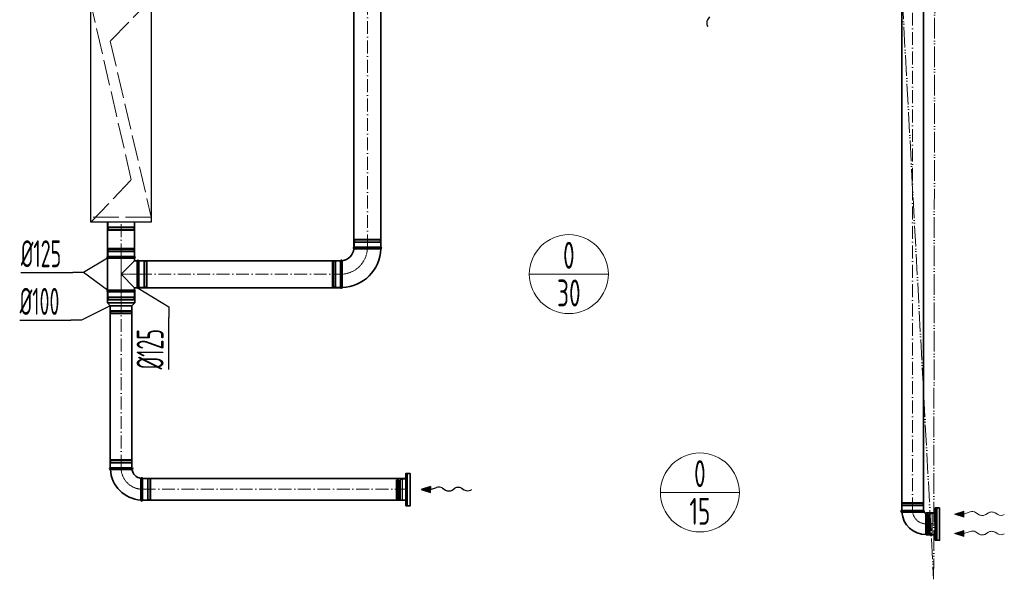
# Model space of a CAD drawing. Header units: millimetres. Extents: x 7400 to 85045, y 24168 to 123018.
# Tile 16 of 79: x 55667 to 60237, y 24168 to 26767. Entities that reach past the tile are written whole.
import ezdxf
from ezdxf.enums import TextEntityAlignment as Align

# ---------------------------------------------------------------- set-up
doc = ezdxf.new("R2010")
doc.units = ezdxf.units.MM
for name, pattern in [('ACAD_ISO02W100', [15, 12, -3]), ('ACAD_ISO05W100', [33, 24, -3, 0, -3, 0, -3]), ('ACAD_ISO10W100', [18, 12, -3, 0, -3]), ('phl_thick', [0])]:
    doc.linetypes.add(name, pattern=pattern)
for name, color, linetype, lineweight in [('VZT_05 ETA (ODVOD) - OBRYS', 6, 'Continuous', 35), ('VZT_06 ETA (ODVOD) - OSA', 6, 'ACAD_ISO10W100', 5), ('VZT_21 ZAŘÍZENÍ - OBRYS', 1, 'Continuous', 30), ('VZT_22 ZAŘÍZENÍ - DETAIL', 8, 'Continuous', 5), ('VZT_30 DISTRIBUČNÍ PRVKY - OBRYS', 1, 'Continuous', 35), ('VZT_50 POPIS - OBECNE', 7, 'Continuous', 13), ('VZT_52 POPIS - DISTRIBUCE', 7, 'Continuous', 5), ('VZT_60_KOTY - DIMENZE', 7, 'Continuous', 5), ('VZT_POŽADAVKY NA STAVBU - PODHLEDY', 4, 'ACAD_ISO05W100', 5)]:
    doc.layers.add(name, color=color, linetype=linetype, lineweight=lineweight)
doc.layers.add('VZT_07 ETA (ODVOD) - NETISK', color=8, linetype='ACAD_ISO02W100', lineweight=5, plot=False)
doc.styles.add('EVORA_125', font='isocp.shx', dxfattribs={"width": 0.6, "height": 125})
doc.styles.add('JS', font='isocp.shx', dxfattribs={"width": 0.6, "height": 125})

msp = doc.modelspace()

# ---------------------------------------------------------------- linework, layer by layer
at = {"color": 0, "lineweight": 13}
for p, q in [((60049.7, 24485.1), (60006.9, 24470.5)), ((60006.9, 24470.5), (60050.1, 24457.1)), ((60049.7, 24485.1), (60049.9, 24471.1)), ((60049.9, 24471.1), (60078.5, 24480.8)), ((60050.1, 24457.1), (60049.9, 24471.1)), ((60103.9, 24478.6), (60120.4, 24468.1)), ((60151.4, 24468.6), (60163.3, 24476.5)), ((60194.3, 24476.9), (60207.3, 24468.8)), ((60049.7, 24395.1), (60006.9, 24380.5)), ((60006.9, 24380.5), (60050.1, 24367.1)), ((60049.7, 24395.1), (60049.9, 24381.1)), ((60049.9, 24381.1), (60078.5, 24390.8)), ((60050.1, 24367.1), (60049.9, 24381.1)), ((60103.9, 24388.6), (60120.4, 24378.1)), ((60151.4, 24378.6), (60163.3, 24386.5)), ((60194.3, 24386.9), (60207.3, 24378.8))]:
    msp.add_line(p, q, dxfattribs=at)
at = {"color": 8, "lineweight": 5}
for points in [[(57424.9, 24636.7), (57423.5, 24631, 0.060863), (57423.4, 24630.4), (57423.4, 24584.6)], [(57424.9, 24636.7), (57426.3, 24630.8, -0.058981), (57426.4, 24630.2), (57426.4, 24584.6)], [(57444.8, 24632.1), (57436.9, 24632.1, 0.291473), (57434.5, 24630.6, 0.291473)], [(57424.9, 24532.5), (57423.5, 24538.2, -0.060863), (57423.4, 24538.9), (57423.4, 24584.6)], [(57424.9, 24532.5), (57426.3, 24538.4, 0.058981), (57426.4, 24539), (57426.4, 24584.6)], [(57444.8, 24537.1), (57436.9, 24537.1, -0.291473), (57434.5, 24538.6, -0.291473)], [(59882, 24476.6), (59880.6, 24470.9, 0.060863), (59880.5, 24470.3), (59880.5, 24424.5)], [(59882, 24476.6), (59883.4, 24470.7, -0.058981), (59883.5, 24470.1), (59883.5, 24424.5)], [(59901.9, 24472), (59894, 24472, 0.291473), (59891.6, 24470.5, 0.291473)], [(59882, 24372.4), (59880.6, 24378.1, -0.060863), (59880.5, 24378.8), (59880.5, 24424.5)], [(59882, 24372.4), (59883.4, 24378.3, 0.058981), (59883.5, 24379), (59883.5, 24424.5)], [(59901.9, 24377), (59894, 24377, -0.291473), (59891.6, 24378.6, -0.291473)]]:
    msp.add_lwpolyline(points, format="xyb", dxfattribs=at)
for points in [[(57418.7, 24628.3), (57414.8, 24629.8), (57414.8, 24584.6)], [(57418.9, 24629.3), (57418.9, 24584.6)], [(57430.6, 24628.5), (57430.6, 24584.6)], [(57434.3, 24630.2), (57434.3, 24584.6)], [(57436.9, 24632.1), (57436.9, 24584.6)], [(57459.8, 24633.1), (57444.8, 24633.1), (57444.8, 24536.1), (57459.8, 24536.1)], [(57459.8, 24633.1), (57459.8, 24536.1)], [(57418.7, 24540.9), (57414.8, 24539.4), (57414.8, 24584.6)], [(57418.9, 24539.9), (57418.9, 24584.6)], [(57430.6, 24540.7), (57430.6, 24584.6)], [(57434.3, 24539.1), (57434.3, 24584.6)], [(57436.9, 24537.1), (57436.9, 24584.6)], [(59875.8, 24468.3), (59871.9, 24469.7), (59871.9, 24424.5)], [(59876, 24469.2), (59876, 24424.5)], [(59887.7, 24468.4), (59887.7, 24424.5)], [(59891.4, 24470.1), (59891.4, 24424.5)], [(59894, 24472), (59894, 24424.5)], [(59916.9, 24473), (59901.9, 24473), (59901.9, 24376), (59916.9, 24376)], [(59916.9, 24473), (59916.9, 24376)], [(59875.8, 24380.8), (59871.9, 24379.4), (59871.9, 24424.5)], [(59876, 24379.8), (59876, 24424.5)], [(59887.7, 24380.6), (59887.7, 24424.5)], [(59891.4, 24379), (59891.4, 24424.5)], [(59894, 24377), (59894, 24424.5)]]:
    msp.add_lwpolyline(points, dxfattribs=at)
for centre, radius, start, end in [((57424.2, 24620.3), 10.5, 52.1622, 120.2824), ((57431.1, 24632.4), 3.88, 263.3265, 332.5007), ((57424.2, 24548.9), 10.5, 239.7176, 307.8378), ((57431.1, 24536.8), 3.88, 27.4993, 96.6735), ((59881.3, 24460.2), 10.5, 52.1622, 120.2824), ((59888.2, 24472.3), 3.88, 263.3265, 332.5007), ((59881.3, 24388.9), 10.5, 239.7176, 307.8378), ((59888.2, 24376.8), 3.88, 27.4993, 96.6735)]:
    msp.add_arc(centre, radius, start, end, dxfattribs=at)
at = {"color": 0, "lineweight": 13}
for centre, start_param, end_param in [((60088.6, 24469), 3.908129, 5.191299), ((60135.8, 24477.7), 0.766537, 2.375056), ((60179, 24467.4), 3.908129, 5.516649), ((60222.6, 24478.3), 0.766537, 2.320574), ((60088.6, 24379), 3.908129, 5.191299), ((60135.8, 24387.7), 0.766537, 2.375056), ((60179, 24377.4), 3.908129, 5.516649), ((60222.6, 24388.3), 0.766537, 2.320574)]:
    msp.add_ellipse(centre, major_axis=(-21.5, -0.3), ratio=0.625, start_param=start_param, end_param=end_param, dxfattribs=at)
for points in [[(60049.7, 24485.1), (60050.1, 24457.1), (60006.9, 24470.5)], [(60049.7, 24395.1), (60050.1, 24367.1), (60006.9, 24380.5)]]:
    msp.add_solid(points, dxfattribs=at)
at = {"layer": 'VZT_05 ETA (ODVOD) - OBRYS'}
for p, q in [((57343.8, 25710.1), (57218.8, 25710.1)), ((56075.4, 25667.6), (56200.4, 25667.6)), ((56200.4, 25660), (56075.4, 25660)), ((56075.4, 25510.3), (56075.4, 25660)), ((56137.9, 25585.1), (56200.4, 25647.6)), ((56200.4, 25647.6), (56200.4, 25660)), ((56213.3, 25647.6), (56200.4, 25647.6)), ((56213.3, 25647.6), (56213.3, 25522.6)), ((56220.9, 25647.6), (56220.9, 25522.6)), ((57156.3, 25647.6), (57156.3, 25522.6)), ((56200.4, 25522.6), (56137.9, 25585.1)), ((56074.4, 25502.6), (56201.4, 25502.6)), ((56074.4, 25502.6), (56074.4, 25452.1)), ((56200.4, 25510.3), (56075.4, 25510.3)), ((56200.4, 25502.6), (56075.4, 25502.6)), ((56213.3, 25522.6), (56200.4, 25522.6)), ((56200.4, 25510.3), (56200.4, 25522.6)), ((56201.4, 25502.6), (56201.4, 25452.1)), ((56074.4, 25452.1), (56201.4, 25452.1)), ((56087.9, 25438.6), (56074.4, 25452.1)), ((56087.9, 25438.6), (56187.9, 25438.6)), ((56187.9, 25438.6), (56201.4, 25452.1)), ((56187.9, 24686.1), (56087.9, 24686.1)), ((56087.9, 24678.1), (56138.1, 24678.1)), ((56237.9, 24536.1), (56237.9, 24636.1)), ((56229.9, 24536.1), (56229.9, 24586.3)), ((59861.9, 24487.5), (59761.9, 24487.5)), ((59761.9, 24479.5), (59812.1, 24479.5)), ((59873.9, 24375.5), (59873.9, 24475.5)), ((59874.9, 24476.5), (59916.9, 24476.5)), ((59916.9, 24374.5), (59916.9, 24476.5)), ((59874.9, 24374.5), (59916.9, 24374.5))]:
    msp.add_line(p, q, dxfattribs=at)
for points in [[(59761.9, 27487.5), (59761.9, 24487.5)], [(59861.9, 27487.5), (59861.9, 24487.5)], [(57218.8, 27193.2), (57218.8, 25710.1)], [(57343.8, 27193.2), (57343.8, 25710.1)], [(56075.4, 25826.6), (56075.4, 25667.6)], [(56200.4, 25826.6), (56200.4, 25667.6)], [(57156.3, 25647.6), (56220.9, 25647.6)], [(57156.3, 25522.6), (56220.9, 25522.6)], [(56087.9, 25438.6), (56087.9, 24686.1)], [(56187.9, 25438.6), (56187.9, 24686.1)], [(57459.8, 24636.1), (56237.9, 24636.1)], [(57459.8, 24536.1), (56237.9, 24536.1)]]:
    msp.add_lwpolyline(points, dxfattribs=at)
for centre, radius, start, end in [((57156.3, 25710.1), 62.5, 276.8302, 353.1698), ((57156.3, 25710.1), 187.5, 272.3607, 357.6393), ((57220.5, 25706.3), 4.17, 113.4678, 239.7019), ((57342.2, 25706.3), 4.17, 291.1072, 66.5322), ((56077.1, 25663.8), 4.17, 113.4678, 246.5322), ((56198.8, 25663.8), 4.17, 293.4678, 66.5322), ((56217.1, 25646), 4.17, 23.4678, 156.5322), ((57160.2, 25646), 4.17, 30.2981, 156.5322), ((56077.1, 25506.5), 4.17, 113.4678, 246.5322), ((56198.8, 25506.5), 4.17, 293.4678, 66.5322), ((56217.1, 25524.3), 4.17, 203.4678, 336.5322), ((57160.2, 25524.3), 4.17, 203.4678, 338.8928), ((56087.9, 24682.1), 4, 90, 270), ((56187.9, 24682.1), 4, 279.1478, 90), ((56237.9, 24686.1), 150, 183.0572, 266.9428), ((56237.9, 24686.1), 50, 189.1478, 260.8522), ((56233.9, 24636.1), 4, 0, 170.8522), ((56233.9, 24536.1), 4, 180, 0), ((59761.9, 24483.5), 4, 90, 270), ((59873.9, 24487.5), 112, 184.096, 270), ((59861.9, 24483.5), 4, 306.8699, 90), ((59873.9, 24487.5), 12, 216.8699, 270), ((59874.9, 24475.5), 1, 90, 180), ((59874.9, 24375.5), 1, 180, 270)]:
    msp.add_arc(centre, radius, start, end, dxfattribs=at)
for points, knots in [([(57218.4, 25702.7), (57218.4, 25702.7), (57218.4, 25702.7), (57218.7, 25702.7), (57219.1, 25702.7), (57220.1, 25702.7), (57220.9, 25702.7), (57224.1, 25702.7), (57227.2, 25702.7), (57236.1, 25702.6), (57242.3, 25702.6), (57256.4, 25702.5), (57264.2, 25702.5), (57280.4, 25702.5), (57288.7, 25702.5), (57304.5, 25702.5), (57312, 25702.5), (57325.2, 25702.4), (57330.8, 25702.4), (57337.7, 25702.4), (57339.9, 25702.4), (57342.9, 25702.4), (57343.7, 25702.4), (57343.7, 25702.4)], [197.067977, 197.067977, 197.067977, 197.067977, 201.792196, 201.792196, 209.190204, 209.190204, 218.040239, 218.040239, 237.760854, 237.760854, 262.206108, 262.206108, 286.831239, 286.831239, 311.323072, 311.323072, 335.946087, 335.946087, 360.704397, 360.704397, 377.088273, 377.088273, 394.105327, 394.105327, 394.105327, 394.105327]), ([(57163.8, 25648.1), (57163.8, 25648.1), (57163.8, 25646.5), (57163.8, 25640.4), (57163.8, 25635.9), (57163.9, 25624.5), (57163.9, 25617.7), (57163.9, 25602.7), (57164, 25594.6), (57164, 25578.3), (57164, 25570.1), (57164, 25555), (57164, 25548), (57164, 25536.2), (57164, 25531.5), (57164, 25524.9), (57164, 25523.1), (57164, 25522.8), (57164, 25522.8), (57164, 25522.8)], [0, 0, 0, 0, 24.235852, 24.235852, 48.531845, 48.531845, 73.024415, 73.024415, 97.570898, 97.570898, 122.078339, 122.078339, 146.53579, 146.53579, 170.957495, 170.957495, 195.359468, 195.359468, 197.168246, 197.168246, 197.168246, 197.168246]), ([(56188.5, 24678.2), (56188.5, 24678.2), (56187.4, 24678.1), (56182.9, 24678.1), (56179.5, 24678.1), (56170.6, 24678.1), (56165.2, 24678.1), (56153.3, 24678.1), (56146.9, 24678.1), (56139.5, 24678.1), (56138.8, 24678.1), (56138.1, 24678.1)], [157.874915, 157.874915, 157.874915, 157.874915, 176.103874, 176.103874, 195.460379, 195.460379, 215.101284, 215.101284, 234.82164, 234.82164, 237.034743, 237.034743, 237.034743, 237.034743]), ([(56229.9, 24586.3), (56229.9, 24592.6), (56229.9, 24598.9), (56229.9, 24611), (56229.9, 24616.6), (56229.9, 24626.1), (56229.9, 24629.9), (56230, 24635.2), (56230, 24636.6), (56230, 24636.7), (56230, 24636.7), (56230, 24636.7)], [78.71119, 78.71119, 78.71119, 78.71119, 97.804615, 97.804615, 117.523893, 117.523893, 137.264303, 137.264303, 156.831737, 156.831737, 157.874915, 157.874915, 157.874915, 157.874915]), ([(59864.3, 24480.3), (59864.3, 24480.3), (59864.2, 24480.3), (59863.5, 24480.2), (59862.3, 24480.1), (59859.2, 24479.9), (59857.7, 24479.8), (59852, 24479.6), (59846.9, 24479.6), (59835.2, 24479.5), (59828.8, 24479.5), (59818.7, 24479.5), (59815.4, 24479.5), (59812.1, 24479.5)], [158.803681, 158.803681, 158.803681, 158.803681, 163.616371, 163.616371, 177.367021, 177.367021, 187.043223, 187.043223, 208.249718, 208.249718, 228.912225, 228.912225, 238.882543, 238.882543, 238.882543, 238.882543])]:
    msp.add_open_spline(points, degree=3, knots=knots, dxfattribs=at)
at = {"layer": 'VZT_06 ETA (ODVOD) - OSA', "ltscale": 5}
for points in [[(59811.9, 24487.5), (59811.9, 27487.5)], [(57281.3, 25710.1), (57281.3, 27193.2)], [(56137.9, 25667.6), (56137.9, 25826.6)], [(56220.9, 25585.1), (57156.3, 25585.1)], [(56137.9, 24686.1), (56137.9, 25438.6)], [(56237.9, 24586.1), (57459.8, 24586.1)]]:
    msp.add_lwpolyline(points, dxfattribs=at)
at = {"layer": 'VZT_06 ETA (ODVOD) - OSA', "ltscale": 0.3}
for points in [[(57156.3, 25585.1), (57156.3, 25585.1, 0.414214), (57281.3, 25710.1), (57281.3, 25710.1)], [(56137.9, 24686.1), (56137.9, 24686.1, 0.414214), (56237.9, 24586.1), (56237.9, 24586.1)], [(59916.9, 24425.5), (59873.9, 24425.5, -0.414214), (59811.9, 24487.5), (59811.9, 24487.5)]]:
    msp.add_lwpolyline(points, format="xyb", dxfattribs=at)
for points in [[(56220.9, 25585.1), (56137.9, 25585.1)], [(56137.9, 25502.6), (56137.9, 25438.6)]]:
    msp.add_lwpolyline(points, dxfattribs=at)
at = {"layer": 'VZT_07 ETA (ODVOD) - NETISK', "ltscale": 0.4}
for p, q in [((56077.9, 25826.6), (56077.9, 25804.6)), ((56197.9, 25826.6), (56197.9, 25804.6)), ((56076.9, 25801.1), (56198.9, 25801.1)), ((56076.9, 25801.1), (56076.9, 25800.6)), ((56076.9, 25800.6), (56198.9, 25800.6)), ((56076.9, 25793.6), (56198.9, 25793.6)), ((56076.9, 25793.6), (56076.9, 25793.1)), ((56076.9, 25793.1), (56198.9, 25793.1)), ((56077.9, 25804.6), (56197.9, 25804.6)), ((56077.9, 25792.6), (56197.9, 25792.6)), ((56077.9, 25792.6), (56077.9, 25788.6)), ((56077.9, 25788.6), (56197.9, 25788.6)), ((56078.9, 25804.6), (56078.9, 25801.1)), ((56078.9, 25800.6), (56078.9, 25793.6)), ((56078.9, 25793.1), (56078.9, 25792.6)), ((56196.9, 25804.6), (56196.9, 25801.1)), ((56196.9, 25800.6), (56196.9, 25793.6)), ((56196.9, 25793.1), (56196.9, 25792.6)), ((56197.9, 25792.6), (56197.9, 25788.6)), ((56198.9, 25801.1), (56198.9, 25800.6)), ((56198.9, 25793.6), (56198.9, 25793.1)), ((57342.3, 25743.6), (57220.3, 25743.6)), ((57220.3, 25743.1), (57220.3, 25743.6)), ((57342.3, 25743.1), (57220.3, 25743.1)), ((57342.3, 25736.1), (57220.3, 25736.1)), ((57220.3, 25735.6), (57220.3, 25736.1)), ((57342.3, 25735.6), (57220.3, 25735.6)), ((57341.3, 25748.1), (57221.3, 25748.1)), ((57221.3, 25744.1), (57221.3, 25748.1)), ((57341.3, 25744.1), (57221.3, 25744.1)), ((57341.3, 25732.1), (57221.3, 25732.1)), ((57221.3, 25710.1), (57221.3, 25732.1)), ((57222.3, 25743.6), (57222.3, 25744.1)), ((57222.3, 25736.1), (57222.3, 25743.1)), ((57222.3, 25732.1), (57222.3, 25735.6)), ((57340.3, 25743.6), (57340.3, 25744.1)), ((57340.3, 25736.1), (57340.3, 25743.1)), ((57340.3, 25732.1), (57340.3, 25735.6)), ((57341.3, 25744.1), (57341.3, 25748.1)), ((57341.3, 25710.1), (57341.3, 25732.1)), ((57342.3, 25743.1), (57342.3, 25743.6)), ((57342.3, 25735.6), (57342.3, 25736.1)), ((56198.9, 25701.1), (56076.9, 25701.1)), ((56076.9, 25701.1), (56076.9, 25700.6)), ((56198.9, 25700.6), (56076.9, 25700.6)), ((56198.9, 25693.6), (56076.9, 25693.6)), ((56076.9, 25693.6), (56076.9, 25693.1)), ((56198.9, 25693.1), (56076.9, 25693.1)), ((56197.9, 25705.6), (56077.9, 25705.6)), ((56077.9, 25705.6), (56077.9, 25701.6)), ((56197.9, 25701.6), (56077.9, 25701.6)), ((56197.9, 25689.6), (56077.9, 25689.6)), ((56077.9, 25689.6), (56077.9, 25667.6)), ((56078.9, 25701.6), (56078.9, 25701.1)), ((56078.9, 25700.6), (56078.9, 25693.6)), ((56078.9, 25693.1), (56078.9, 25689.6)), ((56196.9, 25701.6), (56196.9, 25701.1)), ((56196.9, 25700.6), (56196.9, 25693.6)), ((56196.9, 25693.1), (56196.9, 25689.6)), ((56197.9, 25705.6), (56197.9, 25701.6)), ((56197.9, 25689.6), (56197.9, 25667.6)), ((56198.9, 25701.1), (56198.9, 25700.6)), ((56198.9, 25693.6), (56198.9, 25693.1)), ((56220.9, 25645.1), (56242.9, 25645.1)), ((56242.9, 25645.1), (56242.9, 25525.1)), ((56242.9, 25644.1), (56246.4, 25644.1)), ((56246.4, 25646.1), (56246.4, 25524.1)), ((56246.4, 25646.1), (56246.9, 25646.1)), ((56246.9, 25646.1), (56246.9, 25524.1)), ((56246.9, 25644.1), (56253.9, 25644.1)), ((56253.9, 25646.1), (56253.9, 25524.1)), ((56253.9, 25646.1), (56254.4, 25646.1)), ((56254.4, 25646.1), (56254.4, 25524.1)), ((56254.4, 25644.1), (56254.9, 25644.1)), ((56254.9, 25645.1), (56254.9, 25525.1)), ((56254.9, 25645.1), (56258.9, 25645.1)), ((56258.9, 25645.1), (56258.9, 25525.1)), ((57118.3, 25645.1), (57118.3, 25525.1)), ((57122.3, 25645.1), (57118.3, 25645.1)), ((57122.3, 25645.1), (57122.3, 25525.1)), ((57122.8, 25644.1), (57122.3, 25644.1)), ((57122.8, 25646.1), (57122.8, 25524.1)), ((57123.3, 25646.1), (57122.8, 25646.1)), ((57123.3, 25646.1), (57123.3, 25524.1)), ((57130.3, 25644.1), (57123.3, 25644.1)), ((57130.3, 25646.1), (57130.3, 25524.1)), ((57130.8, 25646.1), (57130.3, 25646.1)), ((57130.8, 25646.1), (57130.8, 25524.1)), ((57134.3, 25644.1), (57130.8, 25644.1)), ((57134.3, 25645.1), (57134.3, 25525.1)), ((57156.3, 25645.1), (57134.3, 25645.1)), ((56077.9, 25502.6), (56077.9, 25480.6)), ((56197.9, 25502.6), (56197.9, 25480.6)), ((56220.9, 25525.1), (56242.9, 25525.1)), ((56242.9, 25526.1), (56246.4, 25526.1)), ((56246.4, 25524.1), (56246.9, 25524.1)), ((56246.9, 25526.1), (56253.9, 25526.1)), ((56253.9, 25524.1), (56254.4, 25524.1)), ((56254.4, 25526.1), (56254.9, 25526.1)), ((56254.9, 25525.1), (56258.9, 25525.1)), ((57122.3, 25525.1), (57118.3, 25525.1)), ((57122.8, 25526.1), (57122.3, 25526.1)), ((57123.3, 25524.1), (57122.8, 25524.1)), ((57130.3, 25526.1), (57123.3, 25526.1)), ((57130.8, 25524.1), (57130.3, 25524.1)), ((57134.3, 25526.1), (57130.8, 25526.1)), ((57156.3, 25525.1), (57134.3, 25525.1)), ((56198.9, 25477.1), (56076.9, 25477.1)), ((56076.9, 25477.1), (56076.9, 25476.6)), ((56198.9, 25476.6), (56076.9, 25476.6)), ((56198.9, 25469.6), (56076.9, 25469.6)), ((56076.9, 25469.6), (56076.9, 25469.1)), ((56198.9, 25469.1), (56076.9, 25469.1)), ((56197.9, 25480.6), (56077.9, 25480.6)), ((56197.9, 25468.6), (56077.9, 25468.6)), ((56077.9, 25468.6), (56077.9, 25464.6)), ((56197.9, 25464.6), (56077.9, 25464.6)), ((56078.9, 25480.6), (56078.9, 25477.1)), ((56078.9, 25476.6), (56078.9, 25469.6)), ((56078.9, 25469.1), (56078.9, 25468.6)), ((56196.9, 25480.6), (56196.9, 25477.1)), ((56196.9, 25476.6), (56196.9, 25469.6)), ((56196.9, 25469.1), (56196.9, 25468.6)), ((56197.9, 25468.6), (56197.9, 25464.6)), ((56198.9, 25477.1), (56198.9, 25476.6)), ((56198.9, 25469.6), (56198.9, 25469.1)), ((56187.9, 25413.1), (56087.9, 25413.1)), ((56087.9, 25412.6), (56087.9, 25413.1)), ((56187.9, 25412.6), (56087.9, 25412.6)), ((56088.9, 25416.6), (56088.9, 25438.6)), ((56186.9, 25416.6), (56088.9, 25416.6)), ((56089.9, 25413.1), (56089.9, 25416.6)), ((56089.9, 25405.6), (56089.9, 25412.6)), ((56185.9, 25413.1), (56185.9, 25416.6)), ((56185.9, 25405.6), (56185.9, 25412.6)), ((56186.9, 25416.6), (56186.9, 25438.6)), ((56187.9, 25412.6), (56187.9, 25413.1)), ((56187.9, 25405.6), (56087.9, 25405.6)), ((56087.9, 25405.1), (56087.9, 25405.6)), ((56187.9, 25405.1), (56087.9, 25405.1)), ((56186.9, 25404.6), (56088.9, 25404.6)), ((56088.9, 25400.6), (56088.9, 25404.6)), ((56186.9, 25400.6), (56088.9, 25400.6)), ((56089.9, 25404.6), (56089.9, 25405.1)), ((56185.9, 25404.6), (56185.9, 25405.1)), ((56186.9, 25400.6), (56186.9, 25404.6)), ((56187.9, 25405.1), (56187.9, 25405.6)), ((56087.9, 24719.6), (56187.9, 24719.6)), ((56087.9, 24719.6), (56087.9, 24719.1)), ((56087.9, 24719.1), (56187.9, 24719.1)), ((56087.9, 24712.1), (56187.9, 24712.1)), ((56087.9, 24712.1), (56087.9, 24711.6)), ((56087.9, 24711.6), (56187.9, 24711.6)), ((56088.9, 24724.1), (56186.9, 24724.1)), ((56088.9, 24724.1), (56088.9, 24720.1)), ((56088.9, 24720.1), (56186.9, 24720.1)), ((56088.9, 24708.1), (56186.9, 24708.1)), ((56088.9, 24708.1), (56088.9, 24686.1)), ((56089.9, 24720.1), (56089.9, 24719.6)), ((56089.9, 24719.1), (56089.9, 24712.1)), ((56089.9, 24711.6), (56089.9, 24708.1)), ((56185.9, 24720.1), (56185.9, 24719.6)), ((56185.9, 24719.1), (56185.9, 24712.1)), ((56185.9, 24711.6), (56185.9, 24708.1)), ((56186.9, 24724.1), (56186.9, 24720.1)), ((56186.9, 24708.1), (56186.9, 24686.1)), ((56187.9, 24719.6), (56187.9, 24719.1)), ((56187.9, 24712.1), (56187.9, 24711.6)), ((56237.9, 24635.1), (56259.9, 24635.1)), ((56259.9, 24537.1), (56259.9, 24635.1)), ((56259.9, 24634.1), (56263.4, 24634.1)), ((56263.4, 24536.1), (56263.4, 24636.1)), ((56263.4, 24636.1), (56263.9, 24636.1)), ((56263.9, 24536.1), (56263.9, 24636.1)), ((56263.9, 24634.1), (56270.9, 24634.1)), ((56270.9, 24536.1), (56270.9, 24636.1)), ((56270.9, 24636.1), (56271.4, 24636.1)), ((56271.4, 24536.1), (56271.4, 24636.1)), ((56271.4, 24634.1), (56271.9, 24634.1)), ((56271.9, 24537.1), (56271.9, 24635.1)), ((56271.9, 24635.1), (56275.9, 24635.1)), ((56275.9, 24537.1), (56275.9, 24635.1)), ((56237.9, 24537.1), (56259.9, 24537.1)), ((56259.9, 24538.1), (56263.4, 24538.1)), ((56263.4, 24536.1), (56263.9, 24536.1)), ((56263.9, 24538.1), (56270.9, 24538.1)), ((56270.9, 24536.1), (56271.4, 24536.1)), ((56271.4, 24538.1), (56271.9, 24538.1)), ((56271.9, 24537.1), (56275.9, 24537.1)), ((59761.9, 24521), (59861.9, 24521)), ((59761.9, 24521), (59761.9, 24520.5)), ((59761.9, 24520.5), (59861.9, 24520.5)), ((59761.9, 24513.5), (59861.9, 24513.5)), ((59761.9, 24513.5), (59761.9, 24513)), ((59761.9, 24513), (59861.9, 24513)), ((59762.9, 24525.5), (59860.9, 24525.5)), ((59762.9, 24525.5), (59762.9, 24521.5)), ((59762.9, 24521.5), (59860.9, 24521.5)), ((59762.9, 24509.5), (59860.9, 24509.5)), ((59762.9, 24509.5), (59762.9, 24487.5)), ((59763.9, 24521.5), (59763.9, 24521)), ((59763.9, 24520.5), (59763.9, 24513.5)), ((59763.9, 24513), (59763.9, 24509.5)), ((59859.9, 24521.5), (59859.9, 24521)), ((59859.9, 24520.5), (59859.9, 24513.5)), ((59859.9, 24513), (59859.9, 24509.5)), ((59860.9, 24525.5), (59860.9, 24521.5)), ((59860.9, 24509.5), (59860.9, 24487.5)), ((59861.9, 24521), (59861.9, 24520.5)), ((59861.9, 24513.5), (59861.9, 24513))]:
    msp.add_line(p, q, dxfattribs=at)
msp.add_lwpolyline([(56137.9, 25502.6), (56137.9, 25667.6)], dxfattribs=at)
at = {"layer": 'VZT_21 ZAŘÍZENÍ - OBRYS'}
msp.add_lwpolyline([(55997.9, 25826.6), (55997.9, 27326.6), (56277.9, 27326.6), (56277.9, 25826.6)], close=True, dxfattribs=at)
at = {"layer": 'VZT_22 ZAŘÍZENÍ - DETAIL', "linetype": 'ACAD_ISO02W100', "lineweight": 5, "ltscale": 10}
for points in [[(55997.9, 25826.6), (56185.1, 26024), (55997.9, 26842.3)], [(56277.9, 26862.8), (56087.8, 26668.1), (56277.9, 25850.5)], [(56277.9, 25850.5), (55997.9, 25850.5)]]:
    msp.add_lwpolyline(points, dxfattribs=at)
at = {"layer": 'VZT_30 DISTRIBUČNÍ PRVKY - OBRYS'}
for points in [[(57479.8, 24659.6), (57479.8, 24509.6), (57459.8, 24509.6), (57459.8, 24659.6)], [(59936.9, 24499.5), (59936.9, 24349.5), (59916.9, 24349.5), (59916.9, 24499.5)]]:
    msp.add_lwpolyline(points, close=True, dxfattribs=at)
for points in [[(57466.5, 24509.6), (57466.5, 24659.6)], [(59923.6, 24349.5), (59923.6, 24499.5)]]:
    msp.add_lwpolyline(points, dxfattribs=at)
at = {"layer": 'VZT_50 POPIS - OBECNE'}
for p, q in [((58860, 26737.3), (58861.8, 26734.3)), ((57761.1, 24582.8), (57764.2, 24584.6))]:
    msp.add_line(p, q, dxfattribs=at)
at = {"layer": 'VZT_50 POPIS - OBECNE', "color": 0, "lineweight": -2}
for p, q in [((58868.3, 26780.5), (58860.1, 26767.5)), ((57573.4, 24599.1), (57530.5, 24584.6)), ((57573.4, 24599.1), (57573.5, 24585.2)), ((57573.5, 24585.2), (57602.2, 24594.9)), ((57627.6, 24592.6), (57644.1, 24582.2)), ((57675.1, 24582.6), (57687, 24590.6)), ((57718, 24591), (57730.9, 24582.9)), ((57530.5, 24584.6), (57573.7, 24571.2)), ((57573.7, 24571.2), (57573.5, 24585.2))]:
    msp.add_line(p, q, dxfattribs=at)
for centre, major_axis, start_param, end_param in [((58869.6, 26752.1), (-0.3, 21.5), 0.766537, 2.320574), ((57612.2, 24583.1), (-21.5, -0.3), 3.908129, 5.191299), ((57702.6, 24581.5), (-21.5, -0.3), 3.908129, 5.516649), ((57659.5, 24591.8), (-21.5, -0.3), 0.766537, 2.375056), ((57746.3, 24592.4), (-21.5, -0.3), 0.766537, 2.320574)]:
    msp.add_ellipse(centre, major_axis=major_axis, ratio=0.625, start_param=start_param, end_param=end_param, dxfattribs=at)
msp.add_solid([(57573.4, 24599.1), (57573.7, 24571.2), (57530.5, 24584.6)], dxfattribs=at)
at = {"layer": 'VZT_52 POPIS - DISTRIBUCE'}
for p, q in [((58032.9, 25585.6), (58399.6, 25585.6)), ((58641, 24571.4), (59007.7, 24571.4))]:
    msp.add_line(p, q, dxfattribs=at)
for centre in [(58216.2, 25585.6), (58824.4, 24571.4)]:
    msp.add_circle(centre, 183.4, dxfattribs=at)
at = {"layer": 'VZT_60_KOTY - DIMENZE', "linetype": 'ByBlock', "lineweight": -2}
for p, q in [((55963.3, 25592.8), (55913.3, 25592.8)), ((56360.2, 25433.8), (56360.2, 25383.8)), ((55954.8, 25371.3), (55904.8, 25371.3))]:
    msp.add_line(p, q, dxfattribs=at)
for points in [[(56075.4, 25660), (55963.3, 25592.8)], [(55672.7, 25592.8), (55913.3, 25592.8)], [(56075.4, 25510.3), (55963.3, 25592.8)], [(55963.3, 25592.8), (55963.3, 25592.8)], [(56217.1, 25520.1), (56360.2, 25433.8)], [(56087.9, 25438.6), (55954.8, 25371.3)], [(55667.3, 25371.3), (55904.8, 25371.3)], [(55954.8, 25371.3), (55954.8, 25371.3)], [(55954.8, 25371.3), (55954.8, 25371.3)], [(56360.2, 25143.2), (56360.2, 25383.8)]]:
    msp.add_lwpolyline(points, dxfattribs=at)
at = {"layer": 'VZT_POŽADAVKY NA STAVBU - PODHLEDY', "ltscale": 4}
for p, q in [((59686, 28318), (59909.5, 24167.9)), ((59909.5, 24167.9), (59916.9, 28318))]:
    msp.add_line(p, q, dxfattribs=at)

# ---------------------------------------------------------------- texts
at = {"layer": 'VZT_52 POPIS - DISTRIBUCE', "ltscale": 50, "style": 'JS', "width": 0.7}
for s, p in [('0', (58216.2, 25673.1)), ('30', (58216.2, 25498.1)), ('0', (58824.4, 24658.9)), ('15', (58824.4, 24483.9))]:
    msp.add_text(s, height=125, dxfattribs=at).set_placement(p, align=Align.MIDDLE_CENTER)
at = {"layer": 'VZT_60_KOTY - DIMENZE', "linetype": 'phl_thick', "char_height": 125, "attachment_point": 1, "style": 'EVORA_125'}
for s, insert in [('%%C125', (55672.7, 25742.8)), ('%%C100', (55667.3, 25521.3))]:
    msp.add_mtext(s, dxfattribs=dict(at, insert=insert))
at = {"layer": 'VZT_60_KOTY - DIMENZE', "linetype": 'phl_thick', "insert": (56210.2, 25143.2), "char_height": 125, "attachment_point": 1, "rotation": 90, "style": 'EVORA_125'}
msp.add_mtext('%%C125', dxfattribs=at)

doc.saveas('drawing.dxf')
